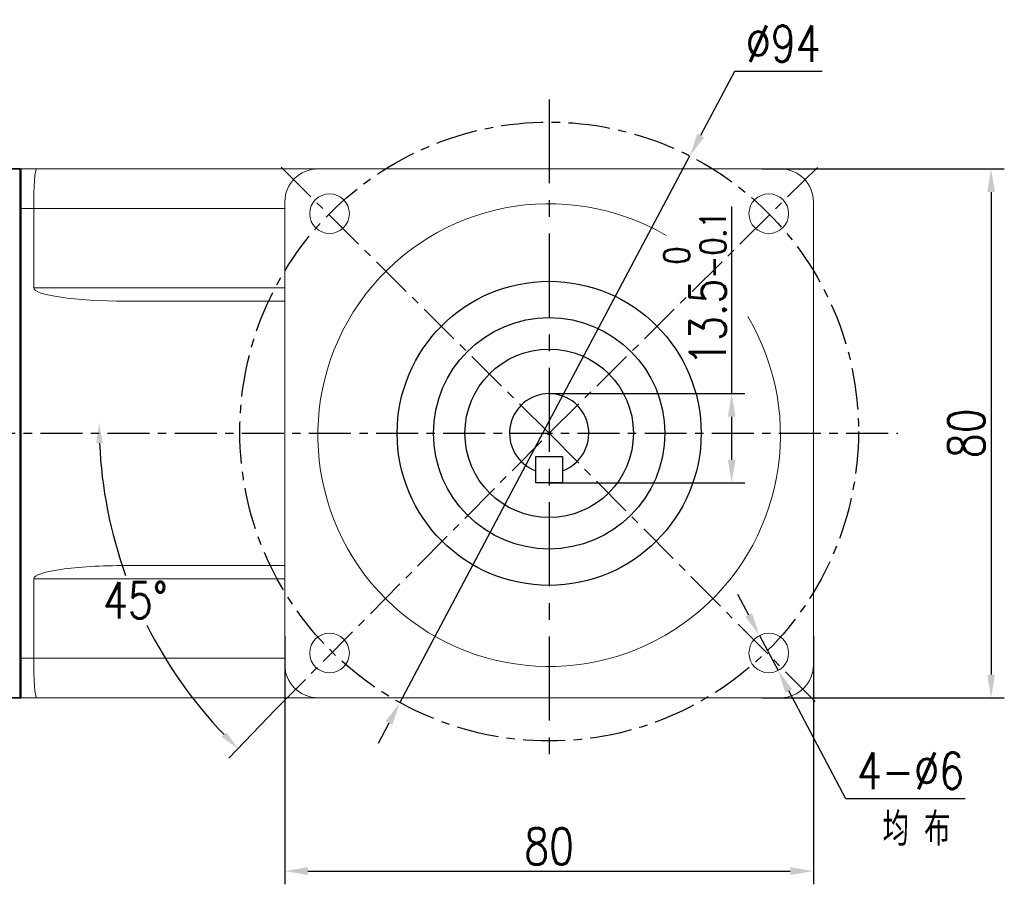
# Model space of a CAD drawing. Header units: inches. Extents: x -753 to 5070, y -3075 to 1581.
# Tile 16 of 178: x 1971 to 2120, y -2161 to -2030. Entities that reach past the tile are written whole.
import ezdxf

# ---------------------------------------------------------------- set-up
doc = ezdxf.new("R2010")
doc.units = ezdxf.units.IN
doc.header["$LTSCALE"] = 10
doc.header["$MEASUREMENT"] = 0
doc.linetypes.add('CENTER', pattern=[10.16, 6.35, -1.27, 1.27, -1.27])
for name, color, linetype in [('1轮廓实线层', 7, 'Continuous'), ('3中心线层', 1, 'CENTER'), ('6文字层', 3, 'Continuous'), ('7标注层', 4, 'Continuous')]:
    doc.layers.add(name, color=color, linetype=linetype)
doc.layers.add('图层2', color=4, linetype='Continuous', lineweight=40)
doc.styles.add('PC_TEXTSTYLE', font='isocp.shx', dxfattribs={"width": 0.8, "bigfont": 'HZFS.SHX'})
doc.styles.add('TH_GBDIM', font='romans.shx', dxfattribs={"width": 0.8, "bigfont": 'gbcbig.shx'})
doc.dimstyles.new('TH_GBDIM', dxfattribs={"dimtxt": 3.5, "dimasz": 2.5, "dimexe": 2, "dimexo": 0, "dimgap": 1, "dimtad": 1, "dimdec": 4, "dimdsep": 46, "dimtxsty": 'TH_GBDIM', "dimcen": 0.09, "dimclrd": 4, "dimclre": 4, "dimclrt": 3, "dimadec": 0, "dimazin": 0, "dimtfac": 1, "dimtdec": 4, "dimtmove": 0, "dimatfit": 3, "dimfxl": 1, "dimtzin": 0, "dimarcsym": 0})
doc.dimstyles.new('角度标注', dxfattribs={"dimtxt": 3.5, "dimasz": 3, "dimexe": 2, "dimexo": 0, "dimgap": 1, "dimtad": 1, "dimtih": 1, "dimtoh": 1, "dimdsep": 46, "dimtxsty": 'PC_TEXTSTYLE', "dimsah": 1, "dimcen": 0.09, "dimclrd": 4, "dimclrt": 3, "dimadec": 0, "dimazin": 0, "dimtfac": 0.7, "dimtmove": 0, "dimatfit": 0, "dimfxl": 1, "dimtzin": 0, "dimarcsym": 0})

# ---------------------------------------------------------------- blocks, each defined once
blk = doc.blocks.new('*D371')
at = {"layer": '7标注层', "color": 4, "lineweight": -2, "transparency": 16777216}
for p, q in [((2083.48, -2052.85), (2120.16, -2052.85)), ((2118.16, -2056.35), (2118.16, -2129.35)), ((2083.48, -2132.85), (2120.16, -2132.85))]:
    blk.add_line(p, q, dxfattribs=at)
at = {"layer": '7标注层', "color": 4, "transparency": 16777216}
for points in [[(2117.58, -2056.35), (2118.75, -2056.35), (2118.16, -2052.85)], [(2117.58, -2129.35), (2118.75, -2129.35), (2118.16, -2132.85)]]:
    blk.add_solid(points, dxfattribs=at)
at = {"layer": 'Defpoints', "color": 0, "transparency": 16777216}
for p in [(2083.48, -2052.85), (2083.48, -2132.85), (2118.16, -2132.85)]:
    blk.add_point(p, dxfattribs=at)
at = {"layer": '7标注层', "color": 3, "transparency": 16777216, "insert": (2114.41, -2092.85), "char_height": 5.5, "attachment_point": 5, "rotation": 90, "style": 'TH_GBDIM'}
blk.add_mtext('{80}{}{}', dxfattribs=at)
blk = doc.blocks.new('*D372')
at = {"layer": '7标注层', "color": 4, "lineweight": -2, "transparency": 16777216}
for p, q in [((2011.28, -2123.56), (2011.28, -2161.07)), ((2091.28, -2123.56), (2091.28, -2161.07)), ((2014.78, -2159.07), (2087.78, -2159.07))]:
    blk.add_line(p, q, dxfattribs=at)
at = {"layer": '7标注层', "color": 4, "transparency": 16777216}
for points in [[(2014.78, -2158.49), (2014.78, -2159.66), (2011.28, -2159.07)], [(2087.78, -2158.49), (2087.78, -2159.66), (2091.28, -2159.07)]]:
    blk.add_solid(points, dxfattribs=at)
at = {"layer": 'Defpoints', "color": 0, "transparency": 16777216}
for p in [(2011.28, -2123.56), (2091.28, -2123.56), (2091.28, -2159.07)]:
    blk.add_point(p, dxfattribs=at)
at = {"layer": '7标注层', "color": 3, "transparency": 16777216, "insert": (2051.28, -2155.32), "char_height": 5.5, "attachment_point": 5, "style": 'TH_GBDIM'}
blk.add_mtext('{80}{}{}', dxfattribs=at)
blk = doc.blocks.new('*D373')
at = {"layer": '7标注层', "color": 4, "lineweight": -2, "transparency": 16777216}
for p, q in [((2081.48, -2120.34), (2079.84, -2117.25)), ((2083.11, -2123.44), (2085.92, -2128.74)), ((2096.19, -2148.16), (2087.56, -2131.83)), ((2114.24, -2148.16), (2096.19, -2148.16))]:
    blk.add_line(p, q, dxfattribs=at)
at = {"layer": '7标注层', "color": 4, "transparency": 16777216}
for points in [[(2081.99, -2120.07), (2080.96, -2120.61), (2083.11, -2123.44)], [(2088.07, -2131.56), (2087.04, -2132.11), (2085.92, -2128.74)]]:
    blk.add_solid(points, dxfattribs=at)
at = {"layer": 'Defpoints', "color": 0, "transparency": 16777216}
for p in [(2083.11, -2123.44), (2085.92, -2128.74)]:
    blk.add_point(p, dxfattribs=at)
at = {"layer": '7标注层', "color": 3, "transparency": 16777216, "insert": (2105.97, -2143.91), "char_height": 5.5, "attachment_point": 5, "style": 'TH_GBDIM'}
blk.add_mtext('{4-∅6}', dxfattribs=at)
blk = doc.blocks.new('*D374')
at = {"layer": '7标注层', "color": 4, "lineweight": -2, "transparency": 16777216}
for p, q in [((2079.34, -2038.14), (2074.21, -2047.81)), ((2092.58, -2038.14), (2079.34, -2038.14)), ((2028.69, -2133.6), (2072.57, -2050.9)), ((2027.04, -2136.69), (2025.4, -2139.78))]:
    blk.add_line(p, q, dxfattribs=at)
at = {"layer": '7标注层', "color": 4, "transparency": 16777216}
for points in [[(2073.7, -2047.54), (2074.73, -2048.09), (2072.57, -2050.9)], [(2026.53, -2136.41), (2027.56, -2136.96), (2028.69, -2133.6)]]:
    blk.add_solid(points, dxfattribs=at)
at = {"layer": 'Defpoints', "color": 0, "transparency": 16777216}
for p in [(2072.57, -2050.9), (2028.69, -2133.6)]:
    blk.add_point(p, dxfattribs=at)
at = {"layer": '7标注层', "color": 3, "transparency": 16777216, "insert": (2086.71, -2033.89), "char_height": 5.5, "attachment_point": 5, "style": 'TH_GBDIM'}
blk.add_mtext('{∅94}{}{}', dxfattribs=at)
blk = doc.blocks.new('*D401')
at = {"layer": '7标注层', "color": 0, "lineweight": -2, "transparency": 16777216}
blk.add_line((2009.92, -2134.59), (2002.83, -2142), dxfattribs=at)
at = {"layer": '7标注层', "color": 4, "lineweight": -2, "transparency": 16777216}
for start, end in [(182.5242, 199.7482), (206.6165, 223.7524)]:
    blk.add_arc((2051.28, -2091.34), 68.1, start, end, dxfattribs=at)
at = {"layer": '7标注层', "color": 4, "transparency": 16777216}
for points in [[(1982.75, -2094.35), (1983.75, -2094.33), (1983.18, -2091.34)], [(2002.44, -2138.08), (2001.74, -2138.79), (2004.21, -2140.55)]]:
    blk.add_solid(points, dxfattribs=at)
at = {"layer": 'Defpoints', "color": 0, "transparency": 16777216}
for p in [(1877.61, -2091.34), (2051.28, -2091.34), (2104.04, -2091.34), (1985.64, -2109.45), (2009.92, -2134.59)]:
    blk.add_point(p, dxfattribs=at)
at = {"layer": '7标注层', "color": 3, "transparency": 16777216, "insert": (1988.66, -2118.1), "char_height": 5.5, "attachment_point": 5, "style": 'TH_GBDIM'}
blk.add_mtext('45°', dxfattribs=at)
blk = doc.blocks.new('*D478')
at = {"layer": '7标注层', "color": 4, "lineweight": -2, "transparency": 16777216}
for p, q in [((2078.91, -2086.85), (2078.91, -2058.52)), ((2051.28, -2086.85), (2080.91, -2086.85)), ((2078.91, -2096.85), (2078.91, -2090.35)), ((2051.28, -2100.35), (2080.91, -2100.35))]:
    blk.add_line(p, q, dxfattribs=at)
at = {"layer": '7标注层', "color": 4, "transparency": 16777216}
for points in [[(2078.33, -2090.35), (2079.49, -2090.35), (2078.91, -2086.85)], [(2078.33, -2096.85), (2079.49, -2096.85), (2078.91, -2100.35)]]:
    blk.add_solid(points, dxfattribs=at)
at = {"layer": 'Defpoints', "color": 0, "transparency": 16777216}
for p in [(2051.28, -2086.85), (2078.91, -2086.85), (2051.28, -2100.35)]:
    blk.add_point(p, dxfattribs=at)
at = {"layer": '7标注层', "color": 3, "transparency": 16777216, "insert": (2073.33, -2070.93), "char_height": 5.5, "attachment_point": 5, "rotation": 90, "style": 'TH_GBDIM'}
blk.add_mtext('13.5{\\H0.7143x;\\S 0^ -0.1;}', dxfattribs=at)

msp = doc.modelspace()

# ---------------------------------------------------------------- linework, layer by layer
for p, q in [((1971.283, -2053.176), (1971.283, -2055.178)), ((1971.283, -2055.178), (1971.283, -2092.853)), ((1971.283, -2127.176), (1971.283, -2093.499)), ((1971.283, -2125.729), (1971.283, -2131.731))]:
    msp.add_line(p, q)
at = {"layer": '1轮廓实线层', "color": 7, "linetype": 'Continuous', "lineweight": 15}
for p, q in [((1971.283, -2052.853), (1971.283, -2058.853)), ((1971.283, -2052.853), (1973.715, -2052.853)), ((1973.715, -2052.853), (2016.283, -2052.853)), ((2086.283, -2052.853), (2016.283, -2052.853)), ((1971.283, -2058.853), (1971.283, -2126.853)), ((1973.283, -2058.853), (1971.283, -2058.853)), ((2011.283, -2058.853), (1973.283, -2058.853)), ((1973.283, -2070.853), (1973.283, -2058.853)), ((2011.283, -2057.853), (2011.283, -2127.853)), ((2091.283, -2127.853), (2091.283, -2057.853)), ((1973.283, -2070.853), (2011.283, -2070.853)), ((2011.283, -2072.853), (1987.245, -2072.853)), ((1987.245, -2112.853), (2011.283, -2112.853)), ((1973.283, -2114.853), (1973.283, -2126.853)), ((2011.283, -2114.853), (1973.283, -2114.853)), ((1971.283, -2126.853), (1971.283, -2132.853)), ((1971.283, -2126.853), (1973.283, -2126.853)), ((1973.283, -2126.853), (2011.283, -2126.853)), ((1973.715, -2132.853), (1971.283, -2132.853)), ((2016.283, -2132.853), (1973.715, -2132.853)), ((2016.283, -2132.853), (2086.283, -2132.853))]:
    msp.add_line(p, q, dxfattribs=at)
at = {"layer": '1轮廓实线层'}
for p, q in [((1971.283, -2132.853), (1971.283, -2052.853)), ((1971.283, -2092.853), (1971.283, -2059.583)), ((2049.283, -2100.353), (2049.283, -2096.353)), ((2049.283, -2096.353), (2051.283, -2096.353)), ((2051.283, -2096.353), (2053.283, -2096.353)), ((2053.283, -2096.353), (2053.283, -2100.353)), ((2053.283, -2100.353), (2049.283, -2100.353)), ((1971.283, -2126.853), (1971.283, -2132.853))]:
    msp.add_line(p, q, dxfattribs=at)
at = {"layer": '1轮廓实线层', "color": 7}
msp.add_line((1971.283, -2132.853), (1971.283, -2129.853), dxfattribs=at)
at = {"layer": '1轮廓实线层', "color": 7, "linetype": 'Continuous', "lineweight": 15}
for centre in [(2018.049, -2059.619), (2084.517, -2059.619), (2018.049, -2126.087), (2084.517, -2126.087)]:
    msp.add_circle(centre, 3, dxfattribs=at)
at = {"layer": '1轮廓实线层'}
for radius in [23, 17.5, 12.75]:
    msp.add_circle((2051.283, -2092.853), radius, dxfattribs=at)
at = {"layer": '1轮廓实线层', "color": 7, "linetype": 'Continuous', "lineweight": 15}
for centre, radius, start, end in [((2016.283, -2057.853), 5, 90, 180), ((2086.283, -2057.853), 5, 0, 90), ((2051.283, -2093.124), 35, 59.5623, 30.86285), ((2016.283, -2127.853), 5, 180, 270), ((2086.283, -2127.853), 5, 270, 0)]:
    msp.add_arc(centre, radius, start, end, dxfattribs=at)
at = {"layer": '1轮廓实线层'}
msp.add_arc((2051.283, -2092.853), 6, 289.47122, 250.52878, dxfattribs=at)
at = {"layer": '1轮廓实线层', "color": 7, "linetype": 'Continuous', "lineweight": 15}
for centre, major_axis, ratio, start_param, end_param in [((1973.715, -2058.853), (0, -6), 0.0719933, 3.1415927, 4.712389), ((1987.245, -2070.853), (-13.962, 0), 0.1432442, 0, 1.5707963), ((1987.245, -2114.853), (13.962, 0), 0.1432442, 1.5707963, 3.1415927), ((1973.715, -2126.853), (0, -6), 0.0719933, 4.712389, 6.2831853)]:
    msp.add_ellipse(centre, major_axis=major_axis, ratio=ratio, start_param=start_param, end_param=end_param, dxfattribs=at)
at = {"layer": '3中心线层', "ltscale": 0.2}
msp.add_line((2051.283, -2042.331), (2051.283, -2142.176), dxfattribs=at)
at = {"layer": '3中心线层', "ltscale": 0.1}
for p, q in [((2051.283, -2092.853), (2010.095, -2051.994)), ((2051.283, -2092.853), (2092.598, -2051.906)), ((1933.658, -2092.853), (2104.037, -2092.853)), ((2009.921, -2134.586), (2051.283, -2092.853)), ((2051.283, -2092.853), (2092.367, -2134.295))]:
    msp.add_line(p, q, dxfattribs=at)
msp.add_circle((2051.283, -2092.582), 46.809, dxfattribs=at)
at = {"layer": '图层2', "color": 0}
for p, q in [((1971.283, -2052.853), (1963.283, -2052.936)), ((1971.283, -2052.853), (1971.283, -2132.853)), ((1971.283, -2052.853), (1971.283, -2132.853)), ((1971.283, -2132.853), (1971.283, -2052.853)), ((1971.283, -2121.828), (1971.283, -2132.853)), ((1963.283, -2132.77), (1971.283, -2132.853))]:
    msp.add_line(p, q, dxfattribs=at)

# ---------------------------------------------------------------- texts
at = {"layer": '6文字层', "insert": (2101.732, -2150.225), "char_height": 5, "width": 38.96783, "attachment_point": 1, "style": 'PC_TEXTSTYLE'}
msp.add_mtext('{\\C3;均 布}', dxfattribs=at)

# ---------------------------------------------------------------- dimensions: what is measured, and where the dimension line sits
at = {"layer": '7标注层'}
for p1, p2, text, picture, middle in [((2028.685, -2133.597), (2072.572, -2050.904), '{<>}{}{}', '*D374', (2086.711, -2038.144)), ((2083.115, -2123.435), (2085.92, -2128.739), '{4-<>}', '*D373', (2105.968, -2148.163))]:
    dim = msp.add_diameter_dim_2p(p1=p1, p2=p2, text=text, dimstyle='TH_GBDIM', override={"dimtxt": 5.5, "dimasz": 3.5, "dimgap": 1.5, "dimtoh": 1, "dimdec": 0}, dxfattribs=at)
    dim.commit()
    dim.dimension.update_dxf_attribs({"geometry": picture, "text_midpoint": middle, "dimtype": 163})
for base, p1, p2, text, override, picture, middle in [((2118.163, -2132.853), (2083.477, -2052.853), (2083.477, -2132.853), '{<>}{}{}', {"dimtxt": 5.5, "dimasz": 3.5, "dimdec": 1, "dimadec": 1}, '*D371', (2114.413, -2092.853)), ((2078.911, -2086.853), (2051.283, -2100.353), (2051.283, -2086.853), '<>{\\H0.7143x;\\S 0^ -0.1;}', {"dimtxt": 5.5, "dimasz": 3.5, "dimgap": 1, "dimtad": 1, "dimjust": 0, "dimdec": 1, "dimlfac": 1, "dimse1": 0, "dimse2": 0, "dimsd1": 0, "dimsd2": 0, "dimadec": 1}, '*D478', (2073.328, -2070.934))]:
    dim = msp.add_linear_dim(base=base, p1=p1, p2=p2, angle=90, text=text, dimstyle='TH_GBDIM', override=override, dxfattribs=at)
    dim.commit()
    dim.dimension.update_dxf_attribs({"geometry": picture, "text_midpoint": middle})
dim = msp.add_angular_dim_2l(base=(1985.635, -2109.452), line1=((1877.607, -2091.338), (2104.037, -2091.338)), line2=((2009.921, -2134.586), (2051.283, -2091.338)), text='45°', dimstyle='角度标注', override={"dimtxt": 5.5, "dimasz": 3, "dimgap": 1, "dimtad": 1, "dimjust": 0, "dimdec": 2, "dimlfac": 1, "dimtxsty": 'TH_GBDIM', "dimse1": 0, "dimse2": 0, "dimsd1": 0, "dimsd2": 0, "dimadec": 2}, dxfattribs=at)
dim.commit()
dim.dimension.update_dxf_attribs({"geometry": '*D401', "text_midpoint": (1988.66, -2118.099)})
dim = msp.add_linear_dim(base=(2091.283, -2159.074), p1=(2011.283, -2123.565), p2=(2091.283, -2123.565), text='{<>}{}{}', dimstyle='TH_GBDIM', override={"dimtxt": 5.5, "dimasz": 3.5, "dimdec": 1, "dimadec": 1}, dxfattribs=at)
dim.commit()
dim.dimension.update_dxf_attribs({"geometry": '*D372', "text_midpoint": (2051.283, -2155.324)})

doc.saveas('drawing.dxf')
